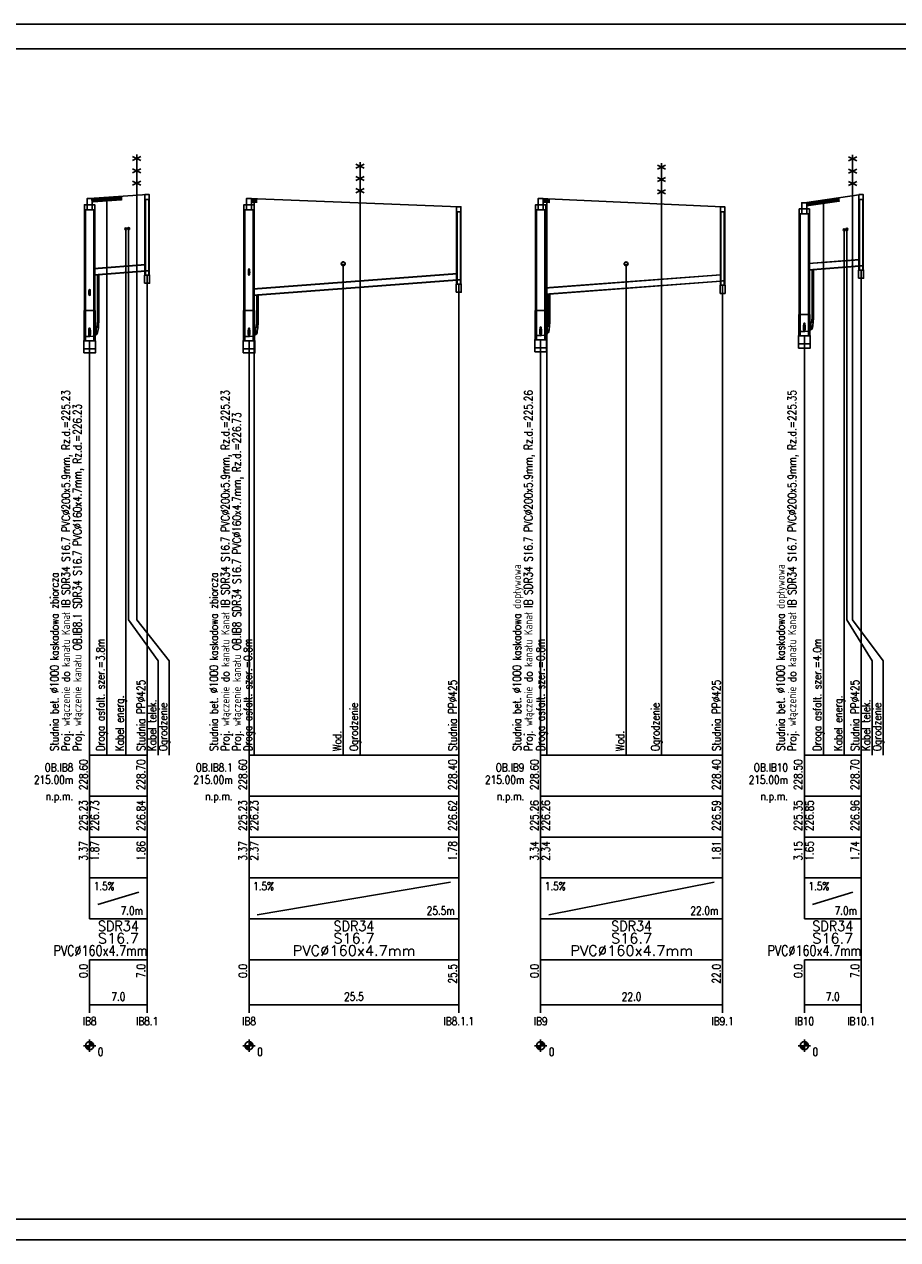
# Model space of a CAD drawing. Header units: metres. Extents: x -25 to 2175, y -3394 to -342.
# Tile 22 of 52: x 1560 to 1774, y -2411 to -2114. Entities that reach past the tile are written whole.
import ezdxf
from ezdxf.enums import TextEntityAlignment as Align

# ---------------------------------------------------------------- set-up
doc = ezdxf.new("R2010")
doc.units = ezdxf.units.M
doc.header["$LTSCALE"] = 0.2
for name, color, linetype in [('Linie_tabeli', 7, 'CONTINUOUS'), ('Pompownia_P8_Armatura', 7, 'CONTINUOUS'), ('Pompownia_P8_Liczby', 7, 'CONTINUOUS'), ('Pompownia_P8_Linie_opisowe', 7, 'CONTINUOUS'), ('Pompownia_P8_Linie_tabeli', 7, 'CONTINUOUS'), ('Pompownia_P8_Odcinki', 7, 'CONTINUOUS'), ('Pompownia_P8_Opis_PZ', 7, 'CONTINUOUS'), ('Pompownia_P8_Opis_uzbr_n', 7, 'CONTINUOUS'), ('Pompownia_P8_Opis_wl', 7, 'CONTINUOUS'), ('Pompownia_P8_Teren_istn', 3, 'CONTINUOUS'), ('Pompownia_P8_Uzbr_nadz', 7, 'CONTINUOUS'), ('Pompownia_P8_Uzbr_podz', 7, 'CONTINUOUS'), ('Pompownia_P8_Wezly', 7, 'CONTINUOUS'), ('warstwa_nr_0', 8, 'CONTINUOUS')]:
    doc.layers.add(name, color=color, linetype=linetype)
doc.styles.get("Standard").update_dxf_attribs({"font": 'simplex.shx'})

msp = doc.modelspace()

# ---------------------------------------------------------------- linework, layer by layer
at = {"layer": 'Linie_tabeli'}
msp.add_lwpolyline([(0.29, -2406.5), (2169.29, -2406.5), (2169.29, -2120.5), (0.29, -2120.5)], close=True, dxfattribs=at)
at = {"layer": 'Pompownia_P8_Armatura'}
for p, q in [((1577.71, -2188.65), (1577.71, -2190.45)), ((1577.98, -2187.3), (1578.34, -2187.3)), ((1616.67, -2188.65), (1616.67, -2190.45)), ((1616.94, -2187.3), (1617.3, -2187.3)), ((1687.94, -2188.4), (1687.94, -2190.2)), ((1688.21, -2187.05), (1688.57, -2187.05)), ((1752.38, -2187.42), (1752.38, -2189.22)), ((1752.65, -2186.07), (1753.01, -2186.07))]:
    msp.add_line(p, q, dxfattribs=at)
for points in [[(1578.01, -2187.3), (1578.01, -2175.67), (1578, -2175.67), (1578, -2187.3)], [(1578.31, -2187.3), (1578.31, -2175.67), (1578.33, -2175.67), (1578.33, -2187.3)], [(1752.68, -2186.07), (1752.68, -2174.44), (1752.67, -2174.44), (1752.67, -2186.07)], [(1752.98, -2186.07), (1752.98, -2174.44), (1753, -2174.44), (1753, -2186.07)], [(1616.97, -2187.3), (1616.97, -2180.67), (1616.96, -2180.67), (1616.96, -2187.3)], [(1617.27, -2187.3), (1617.27, -2180.67), (1617.29, -2180.67), (1617.29, -2187.3)], [(1688.24, -2187.05), (1688.24, -2180.42), (1688.23, -2180.42), (1688.23, -2187.05)], [(1688.54, -2187.05), (1688.54, -2180.42), (1688.56, -2180.42), (1688.56, -2187.05)], [(1577.11, -2188.8), (1577.71, -2188.8), (1577.71, -2188.72), (1577.11, -2188.72)], [(1616.07, -2188.8), (1616.67, -2188.8), (1616.67, -2188.72), (1616.07, -2188.72)], [(1687.34, -2188.55), (1687.94, -2188.55), (1687.94, -2188.47), (1687.34, -2188.47)], [(1751.78, -2187.57), (1752.38, -2187.57), (1752.38, -2187.5), (1751.78, -2187.5)], [(1577.11, -2190.3), (1577.71, -2190.3), (1577.71, -2190.37), (1577.11, -2190.37)], [(1616.07, -2190.3), (1616.67, -2190.3), (1616.67, -2190.37), (1616.07, -2190.37)], [(1687.34, -2190.05), (1687.94, -2190.05), (1687.94, -2190.12), (1687.34, -2190.12)], [(1751.78, -2189.07), (1752.38, -2189.07), (1752.38, -2189.15), (1751.78, -2189.15)]]:
    msp.add_lwpolyline(points, close=True, dxfattribs=at)
for points in [[(1577.71, -2188.8), (1577.76, -2188.78), (1577.8, -2188.72), (1577.85, -2188.63), (1577.89, -2188.51), (1577.92, -2188.36), (1577.95, -2188.18), (1577.98, -2187.98), (1578, -2187.76), (1578.01, -2187.53), (1578.01, -2187.3)], [(1577.71, -2188.72), (1577.76, -2188.71), (1577.8, -2188.65), (1577.84, -2188.57), (1577.88, -2188.45), (1577.91, -2188.31), (1577.94, -2188.14), (1577.97, -2187.94), (1577.98, -2187.74), (1577.99, -2187.52), (1578, -2187.3)], [(1577.71, -2190.3), (1577.81, -2190.26), (1577.9, -2190.15), (1577.98, -2189.97), (1578.06, -2189.72), (1578.14, -2189.42), (1578.2, -2189.06), (1578.25, -2188.66), (1578.28, -2188.22), (1578.3, -2187.77), (1578.31, -2187.3)], [(1577.71, -2190.37), (1577.81, -2190.33), (1577.9, -2190.22), (1577.99, -2190.04), (1578.07, -2189.79), (1578.15, -2189.47), (1578.21, -2189.11), (1578.26, -2188.69), (1578.3, -2188.25), (1578.32, -2187.78), (1578.33, -2187.3)], [(1616.67, -2188.8), (1616.72, -2188.78), (1616.76, -2188.72), (1616.81, -2188.63), (1616.85, -2188.51), (1616.88, -2188.36), (1616.91, -2188.18), (1616.94, -2187.98), (1616.96, -2187.76), (1616.97, -2187.53), (1616.97, -2187.3)], [(1616.67, -2188.72), (1616.71, -2188.71), (1616.76, -2188.65), (1616.8, -2188.57), (1616.84, -2188.45), (1616.87, -2188.31), (1616.9, -2188.14), (1616.92, -2187.94), (1616.94, -2187.74), (1616.95, -2187.52), (1616.96, -2187.3)], [(1616.67, -2190.3), (1616.76, -2190.26), (1616.86, -2190.15), (1616.94, -2189.97), (1617.02, -2189.72), (1617.09, -2189.42), (1617.16, -2189.06), (1617.2, -2188.66), (1617.24, -2188.22), (1617.26, -2187.77), (1617.27, -2187.3)], [(1616.67, -2190.37), (1616.77, -2190.33), (1616.86, -2190.22), (1616.95, -2190.04), (1617.03, -2189.79), (1617.1, -2189.47), (1617.17, -2189.11), (1617.22, -2188.69), (1617.25, -2188.25), (1617.28, -2187.78), (1617.29, -2187.3)], [(1687.94, -2188.55), (1687.99, -2188.53), (1688.04, -2188.48), (1688.08, -2188.39), (1688.12, -2188.26), (1688.15, -2188.11), (1688.19, -2187.93), (1688.21, -2187.73), (1688.23, -2187.51), (1688.24, -2187.28), (1688.24, -2187.05)], [(1687.94, -2188.47), (1687.99, -2188.46), (1688.03, -2188.4), (1688.07, -2188.32), (1688.11, -2188.2), (1688.14, -2188.06), (1688.17, -2187.89), (1688.2, -2187.7), (1688.21, -2187.49), (1688.22, -2187.27), (1688.23, -2187.05)], [(1687.94, -2190.05), (1688.04, -2190.01), (1688.13, -2189.9), (1688.22, -2189.72), (1688.3, -2189.48), (1688.37, -2189.17), (1688.43, -2188.81), (1688.48, -2188.41), (1688.51, -2187.98), (1688.54, -2187.52), (1688.54, -2187.05)], [(1687.94, -2190.12), (1688.04, -2190.09), (1688.13, -2189.97), (1688.22, -2189.79), (1688.3, -2189.54), (1688.38, -2189.22), (1688.44, -2188.86), (1688.49, -2188.45), (1688.53, -2188), (1688.55, -2187.53), (1688.56, -2187.05)], [(1752.38, -2187.57), (1752.43, -2187.55), (1752.48, -2187.5), (1752.52, -2187.41), (1752.56, -2187.28), (1752.6, -2187.13), (1752.63, -2186.95), (1752.65, -2186.75), (1752.67, -2186.53), (1752.68, -2186.31), (1752.68, -2186.07)], [(1752.38, -2187.5), (1752.43, -2187.48), (1752.47, -2187.43), (1752.51, -2187.34), (1752.55, -2187.22), (1752.59, -2187.08), (1752.62, -2186.91), (1752.64, -2186.72), (1752.66, -2186.51), (1752.67, -2186.29), (1752.67, -2186.07)], [(1752.38, -2189.07), (1752.48, -2189.03), (1752.57, -2188.92), (1752.66, -2188.74), (1752.74, -2188.5), (1752.81, -2188.19), (1752.87, -2187.83), (1752.92, -2187.43), (1752.96, -2187), (1752.98, -2186.54), (1752.98, -2186.07)], [(1752.38, -2189.15), (1752.48, -2189.11), (1752.57, -2189), (1752.66, -2188.81), (1752.75, -2188.56), (1752.82, -2188.25), (1752.88, -2187.88), (1752.93, -2187.47), (1752.97, -2187.02), (1752.99, -2186.55), (1753, -2186.07)]]:
    msp.add_lwpolyline(points, dxfattribs=at)
at = {"layer": 'Pompownia_P8_Liczby'}
for p, q in [((1574.61, -2364.1), (1577.61, -2364.1)), ((1575.11, -2364.17), (1577.11, -2364.04)), ((1575.12, -2364.24), (1577.1, -2363.97)), ((1575.13, -2364.31), (1577.09, -2363.9)), ((1575.15, -2364.38), (1577.07, -2363.83)), ((1575.17, -2364.45), (1577.05, -2363.76)), ((1575.2, -2364.51), (1577.03, -2363.7)), ((1575.23, -2364.57), (1576.99, -2363.64)), ((1575.26, -2364.63), (1576.96, -2363.58)), ((1575.3, -2364.69), (1576.92, -2363.52)), ((1575.35, -2364.75), (1576.88, -2363.46)), ((1575.39, -2364.8), (1576.83, -2363.41)), ((1575.44, -2364.85), (1576.78, -2363.36)), ((1575.5, -2364.89), (1576.73, -2363.32)), ((1575.55, -2364.93), (1576.67, -2363.28)), ((1575.61, -2364.97), (1576.61, -2363.24)), ((1575.67, -2365), (1576.55, -2363.21)), ((1575.74, -2365.03), (1576.49, -2363.18)), ((1575.8, -2365.06), (1576.42, -2363.15)), ((1575.87, -2365.08), (1576.35, -2363.13)), ((1575.94, -2365.09), (1576.29, -2363.12)), ((1576.01, -2365.1), (1576.22, -2363.11)), ((1576.08, -2365.1), (1576.15, -2363.11)), ((1576.11, -2362.6), (1576.11, -2365.6)), ((1613.57, -2364.1), (1616.57, -2364.1)), ((1614.07, -2364.17), (1616.07, -2364.04)), ((1614.08, -2364.24), (1616.06, -2363.97)), ((1614.09, -2364.31), (1616.05, -2363.9)), ((1614.11, -2364.38), (1616.03, -2363.83)), ((1614.13, -2364.45), (1616.01, -2363.76)), ((1614.16, -2364.51), (1615.98, -2363.7)), ((1614.19, -2364.57), (1615.95, -2363.64)), ((1614.22, -2364.63), (1615.92, -2363.58)), ((1614.26, -2364.69), (1615.88, -2363.52)), ((1614.3, -2364.75), (1615.84, -2363.46)), ((1614.35, -2364.8), (1615.79, -2363.41)), ((1614.4, -2364.85), (1615.74, -2363.36)), ((1614.45, -2364.89), (1615.69, -2363.32)), ((1614.51, -2364.93), (1615.63, -2363.28)), ((1614.57, -2364.97), (1615.57, -2363.24)), ((1614.63, -2365), (1615.51, -2363.21)), ((1614.7, -2365.03), (1615.44, -2363.18)), ((1614.76, -2365.06), (1615.38, -2363.15)), ((1614.83, -2365.08), (1615.31, -2363.13)), ((1614.9, -2365.09), (1615.24, -2363.12)), ((1614.97, -2365.1), (1615.17, -2363.11)), ((1615.04, -2365.1), (1615.1, -2363.11)), ((1615.07, -2362.6), (1615.07, -2365.6)), ((1684.84, -2364.1), (1687.84, -2364.1)), ((1685.35, -2364.24), (1687.33, -2363.97)), ((1685.35, -2364.17), (1687.34, -2364.04)), ((1685.36, -2364.31), (1687.32, -2363.9)), ((1685.38, -2364.38), (1687.3, -2363.83)), ((1685.4, -2364.45), (1687.28, -2363.76)), ((1685.43, -2364.51), (1687.26, -2363.7)), ((1685.46, -2364.57), (1687.23, -2363.64)), ((1685.49, -2364.63), (1687.19, -2363.58)), ((1685.53, -2364.69), (1687.15, -2363.52)), ((1685.58, -2364.75), (1687.11, -2363.46)), ((1685.62, -2364.8), (1687.06, -2363.41)), ((1685.67, -2364.85), (1687.01, -2363.36)), ((1685.73, -2364.89), (1686.96, -2363.32)), ((1685.78, -2364.93), (1686.9, -2363.28)), ((1685.84, -2364.97), (1686.84, -2363.24)), ((1685.9, -2365), (1686.78, -2363.21)), ((1685.97, -2365.03), (1686.72, -2363.18)), ((1686.03, -2365.06), (1686.65, -2363.15)), ((1686.1, -2365.08), (1686.58, -2363.13)), ((1686.17, -2365.09), (1686.52, -2363.12)), ((1686.24, -2365.1), (1686.45, -2363.11)), ((1686.31, -2365.1), (1686.38, -2363.11)), ((1686.34, -2362.6), (1686.34, -2365.6)), ((1749.28, -2364.1), (1752.28, -2364.1)), ((1749.79, -2364.24), (1751.78, -2363.97)), ((1749.79, -2364.17), (1751.78, -2364.04)), ((1749.81, -2364.31), (1751.76, -2363.9)), ((1749.82, -2364.38), (1751.75, -2363.83)), ((1749.85, -2364.45), (1751.72, -2363.76)), ((1749.87, -2364.51), (1751.7, -2363.7)), ((1749.9, -2364.57), (1751.67, -2363.64)), ((1749.94, -2364.63), (1751.63, -2363.58)), ((1749.98, -2364.69), (1751.59, -2363.52)), ((1750.02, -2364.75), (1751.55, -2363.46)), ((1750.07, -2364.8), (1751.5, -2363.41)), ((1750.12, -2364.85), (1751.45, -2363.36)), ((1750.17, -2364.89), (1751.4, -2363.32)), ((1750.23, -2364.93), (1751.34, -2363.28)), ((1750.28, -2364.97), (1751.28, -2363.24)), ((1750.35, -2365), (1751.22, -2363.21)), ((1750.41, -2365.03), (1751.16, -2363.18)), ((1750.48, -2365.06), (1751.09, -2363.15)), ((1750.54, -2365.08), (1751.03, -2363.13)), ((1750.61, -2365.09), (1750.96, -2363.12)), ((1750.68, -2365.1), (1750.89, -2363.11)), ((1750.75, -2365.1), (1750.82, -2363.11)), ((1750.78, -2362.6), (1750.78, -2365.6))]:
    msp.add_line(p, q, dxfattribs=at)
for centre in [(1576.11, -2364.1), (1615.07, -2364.1), (1686.34, -2364.1), (1750.78, -2364.1)]:
    msp.add_circle(centre, 1, dxfattribs=at)
at = {"layer": 'Pompownia_P8_Linie_opisowe'}
for p, q in [((1642.19, -2153.16), (1642.19, -2293.1)), ((1715.86, -2153.43), (1715.86, -2293.1)), ((1580.29, -2156.81), (1580.29, -2293.1)), ((1616.31, -2157.15), (1616.31, -2293.1)), ((1687.82, -2157.17), (1687.82, -2293.1)), ((1755.42, -2157.44), (1755.42, -2293.1)), ((1584.95, -2164.48), (1584.95, -2293.1)), ((1760.54, -2164.7), (1760.54, -2293.1)), ((1638.09, -2173), (1638.09, -2293.1)), ((1707.22, -2173.04), (1707.22, -2293.1))]:
    msp.add_line(p, q, dxfattribs=at)
for points in [[(1587.63, -2151.29), (1587.63, -2260.06), (1595.57, -2270.06), (1595.57, -2293.1)], [(1762.58, -2151.4), (1762.58, -2260.06), (1770.05, -2270.06), (1770.05, -2293.1)], [(1585.65, -2164.43), (1585.65, -2260.06), (1592.87, -2270.06), (1592.87, -2293.1)], [(1761.18, -2164.6), (1761.18, -2260.06), (1767.35, -2270.06), (1767.35, -2293.1)]]:
    msp.add_lwpolyline(points, dxfattribs=at)
at = {"layer": 'Pompownia_P8_Linie_tabeli'}
for p, q in [((1576.11, -2293.1), (1590.17, -2293.1)), ((1576.11, -2293.1), (1576.11, -2323.1)), ((1576.11, -2293.1), (1576.11, -2333.1)), ((1590.17, -2293.1), (1590.17, -2323.1)), ((1590.17, -2293.1), (1590.17, -2354.1)), ((1615.07, -2293.1), (1666.34, -2293.1)), ((1615.07, -2293.1), (1615.07, -2323.1)), ((1615.07, -2293.1), (1615.07, -2354.1)), ((1666.34, -2293.1), (1666.34, -2323.1)), ((1666.34, -2293.1), (1666.34, -2354.1)), ((1686.34, -2293.1), (1730.78, -2293.1)), ((1686.34, -2293.1), (1686.34, -2323.1)), ((1686.34, -2293.1), (1686.34, -2354.1)), ((1730.78, -2293.1), (1730.78, -2323.1)), ((1730.78, -2293.1), (1730.78, -2354.1)), ((1750.78, -2293.1), (1764.65, -2293.1)), ((1750.78, -2293.1), (1750.78, -2323.1)), ((1750.78, -2293.1), (1750.78, -2333.1)), ((1764.65, -2293.1), (1764.65, -2323.1)), ((1764.65, -2293.1), (1764.65, -2354.1)), ((1576.11, -2303.1), (1590.17, -2303.1)), ((1615.07, -2303.1), (1666.34, -2303.1)), ((1686.34, -2303.1), (1730.78, -2303.1)), ((1750.78, -2303.1), (1764.65, -2303.1)), ((1576.11, -2313.1), (1590.17, -2313.1)), ((1615.07, -2313.1), (1666.34, -2313.1)), ((1686.34, -2313.1), (1730.78, -2313.1)), ((1750.78, -2313.1), (1764.65, -2313.1)), ((1576.11, -2323.1), (1590.17, -2323.1)), ((1576.11, -2323.1), (1576.11, -2333.1)), ((1590.17, -2323.1), (1590.17, -2333.1)), ((1615.07, -2323.1), (1666.34, -2323.1)), ((1615.07, -2323.1), (1615.07, -2333.1)), ((1617.07, -2332.1), (1664.34, -2324.1)), ((1666.34, -2323.1), (1666.34, -2333.1)), ((1686.34, -2323.1), (1730.78, -2323.1)), ((1686.34, -2323.1), (1686.34, -2333.1)), ((1688.34, -2332.1), (1728.78, -2324.1)), ((1730.78, -2323.1), (1730.78, -2333.1)), ((1750.78, -2323.1), (1764.65, -2323.1)), ((1750.78, -2323.1), (1750.78, -2333.1)), ((1764.65, -2323.1), (1764.65, -2333.1)), ((1578.11, -2329.6), (1588.17, -2326.6)), ((1752.78, -2329.6), (1762.65, -2326.6)), ((1576.11, -2333.1), (1590.17, -2333.1)), ((1590.17, -2333.1), (1590.17, -2343.1)), ((1615.07, -2333.1), (1666.34, -2333.1)), ((1666.34, -2333.1), (1666.34, -2343.1)), ((1686.34, -2333.1), (1730.78, -2333.1)), ((1730.78, -2333.1), (1730.78, -2343.1)), ((1750.78, -2333.1), (1764.65, -2333.1)), ((1764.65, -2333.1), (1764.65, -2343.1)), ((1576.11, -2343.1), (1590.17, -2343.1)), ((1576.11, -2343.1), (1576.11, -2356.1)), ((1576.11, -2343.1), (1576.11, -2354.1)), ((1590.17, -2343.1), (1590.17, -2356.1)), ((1615.07, -2343.1), (1666.34, -2343.1)), ((1615.07, -2343.1), (1615.07, -2356.1)), ((1666.34, -2343.1), (1666.34, -2356.1)), ((1686.34, -2343.1), (1730.78, -2343.1)), ((1686.34, -2343.1), (1686.34, -2356.1)), ((1730.78, -2343.1), (1730.78, -2356.1)), ((1750.78, -2343.1), (1764.65, -2343.1)), ((1750.78, -2343.1), (1750.78, -2356.1)), ((1750.78, -2343.1), (1750.78, -2354.1)), ((1764.65, -2343.1), (1764.65, -2356.1)), ((1576.11, -2354.1), (1590.17, -2354.1)), ((1615.07, -2354.1), (1666.34, -2354.1)), ((1686.34, -2354.1), (1730.78, -2354.1)), ((1750.78, -2354.1), (1764.65, -2354.1))]:
    msp.add_line(p, q, dxfattribs=at)
for points in [[(1590.17, -2293.1), (1590.17, -2175.78)], [(1764.65, -2293.1), (1764.65, -2174.56)], [(1666.34, -2293.1), (1666.34, -2177.98)], [(1730.78, -2293.1), (1730.78, -2178.25)], [(1576.11, -2293.1), (1576.11, -2191.82)], [(1615.07, -2293.1), (1615.07, -2191.82)], [(1686.34, -2293.1), (1686.34, -2191.57)], [(1750.78, -2293.1), (1750.78, -2190.6)]]:
    msp.add_lwpolyline(points, dxfattribs=at)
at = {"layer": 'Pompownia_P8_Odcinki'}
for points in [[(1577.11, -2174.22), (1589.75, -2173.27), (1589.75, -2173.22), (1577.11, -2174.17)], [(1751.78, -2172.99), (1764.22, -2172.06), (1764.22, -2172.01), (1751.78, -2172.94)], [(1751.78, -2174.5), (1764.22, -2173.56), (1764.22, -2173.61), (1751.78, -2174.54)], [(1577.11, -2175.72), (1589.75, -2174.78), (1589.75, -2174.82), (1577.11, -2175.77)], [(1616.07, -2179.22), (1665.92, -2175.48), (1665.92, -2175.43), (1616.07, -2179.17)], [(1616.07, -2180.72), (1665.92, -2176.98), (1665.92, -2177.03), (1616.07, -2180.77)], [(1687.34, -2178.97), (1730.36, -2175.74), (1730.36, -2175.69), (1687.34, -2178.92)], [(1687.34, -2180.47), (1730.36, -2177.25), (1730.36, -2177.29), (1687.34, -2180.52)]]:
    msp.add_lwpolyline(points, close=True, dxfattribs=at)
at = {"layer": 'Pompownia_P8_Opis_wl'}
for centre, major_axis in [((1615.07, -2175.04), (0, -0.8)), ((1615.07, -2175.04), (0, -0.753)), ((1576.11, -2180.04), (0, -0.8)), ((1576.11, -2180.04), (0, -0.753)), ((1576.11, -2189.8), (0, -1.1)), ((1576.11, -2189.8), (0, -1)), ((1615.07, -2189.8), (0, -1.1)), ((1615.07, -2189.8), (0, -1)), ((1686.34, -2189.55), (0, -1.1)), ((1686.34, -2189.55), (0, -1)), ((1750.78, -2188.57), (0, -1.1)), ((1750.78, -2188.57), (0, -1))]:
    msp.add_ellipse(centre, major_axis=major_axis, ratio=0.2, dxfattribs=at)
at = {"layer": 'Pompownia_P8_Teren_istn'}
for points in [[(1576.11, -2157.1), (1590.17, -2156.1)], [(1750.78, -2158.1), (1764.65, -2156.1)], [(1615.07, -2157.1), (1666.34, -2159.1)], [(1686.34, -2157.1), (1730.78, -2159.1)]]:
    msp.add_lwpolyline(points, dxfattribs=at)
at = {"layer": 'Pompownia_P8_Uzbr_nadz'}
for p, q in [((1586.63, -2147.79), (1588.63, -2146.79)), ((1586.63, -2146.79), (1588.63, -2147.79)), ((1587.63, -2156.29), (1587.63, -2146.29)), ((1761.58, -2147.9), (1763.58, -2146.9)), ((1761.58, -2146.9), (1763.58, -2147.9)), ((1762.58, -2156.4), (1762.58, -2146.4)), ((1586.63, -2150.79), (1588.63, -2149.79)), ((1586.63, -2149.79), (1588.63, -2150.79)), ((1641.19, -2149.66), (1643.19, -2148.66)), ((1641.19, -2148.66), (1643.19, -2149.66)), ((1642.19, -2158.16), (1642.19, -2148.16)), ((1714.86, -2149.93), (1716.86, -2148.93)), ((1714.86, -2148.93), (1716.86, -2149.93)), ((1715.86, -2158.43), (1715.86, -2148.43)), ((1761.58, -2150.9), (1763.58, -2149.9)), ((1761.58, -2149.9), (1763.58, -2150.9)), ((1586.63, -2153.79), (1588.63, -2152.79)), ((1586.63, -2152.79), (1588.63, -2153.79)), ((1641.19, -2152.66), (1643.19, -2151.66)), ((1641.19, -2151.66), (1643.19, -2152.66)), ((1714.86, -2152.93), (1716.86, -2151.93)), ((1714.86, -2151.93), (1716.86, -2152.93)), ((1761.58, -2153.9), (1763.58, -2152.9)), ((1761.58, -2152.9), (1763.58, -2153.9)), ((1641.19, -2155.66), (1643.19, -2154.66)), ((1641.19, -2154.66), (1643.19, -2155.66)), ((1714.86, -2155.93), (1716.86, -2154.93)), ((1714.86, -2154.93), (1716.86, -2155.93))]:
    msp.add_line(p, q, dxfattribs=at)
for points in [[(1576.49, -2157.58, 1, 1, 0), (1584.09, -2157.04, 1, 1, 0)], [(1615.51, -2157.62, 1, 1, 0), (1617.11, -2157.68, 1, 1, 0)], [(1687.02, -2157.64, 1, 1, 0), (1688.62, -2157.71, 1, 1, 0)], [(1751.42, -2158.51, 1, 1, 0), (1759.42, -2157.36, 1, 1, 0)]]:
    msp.add_lwpolyline(points, format="xyseb", dxfattribs=at)
at = {"layer": 'Pompownia_P8_Uzbr_podz'}
for centre, radius in [((1584.95, -2164.48), 0.25), ((1585.65, -2164.43), 0.25), ((1760.54, -2164.7), 0.25), ((1761.18, -2164.6), 0.25), ((1638.09, -2173), 0.472), ((1638.09, -2173), 0.45), ((1707.22, -2173.04), 0.472), ((1707.22, -2173.04), 0.45)]:
    msp.add_circle(centre, radius, dxfattribs=at)
at = {"layer": 'Pompownia_P8_Wezly'}
for p, q in [((1576.71, -2158.6), (1575.51, -2158.6)), ((1615.67, -2158.6), (1614.47, -2158.6)), ((1686.94, -2158.6), (1685.74, -2158.6)), ((1576.71, -2159.8), (1575.51, -2159.8)), ((1615.67, -2159.8), (1614.47, -2159.8)), ((1686.94, -2159.8), (1685.74, -2159.8)), ((1751.38, -2159.6), (1750.18, -2159.6)), ((1751.38, -2160.8), (1750.18, -2160.8)), ((1577.23, -2184.4), (1574.99, -2184.4)), ((1616.19, -2184.4), (1613.95, -2184.4)), ((1687.46, -2184.4), (1685.22, -2184.4)), ((1751.9, -2185.4), (1749.66, -2185.4))]:
    msp.add_line(p, q, dxfattribs=at)
for points in [[(1589.64, -2157.3), (1590.7, -2157.3), (1590.7, -2156.1), (1589.64, -2156.1)], [(1764.12, -2157.3), (1765.18, -2157.3), (1765.18, -2156.1), (1764.12, -2156.1)], [(1575.51, -2158.6), (1574.86, -2158.6), (1574.86, -2159.8), (1575.51, -2159.8)], [(1575.49, -2158.6), (1576.74, -2158.6), (1576.74, -2157.1), (1575.49, -2157.1)], [(1576.71, -2158.6), (1577.36, -2158.6), (1577.36, -2159.8), (1576.71, -2159.8)], [(1589.64, -2175.78), (1590.7, -2175.78), (1590.7, -2157.3), (1589.64, -2157.3)], [(1589.75, -2175.78), (1590.6, -2175.78), (1590.6, -2157.3), (1589.75, -2157.3)], [(1614.47, -2158.6), (1613.82, -2158.6), (1613.82, -2159.8), (1614.47, -2159.8)], [(1614.45, -2158.6), (1615.69, -2158.6), (1615.69, -2157.1), (1614.45, -2157.1)], [(1615.67, -2158.6), (1616.32, -2158.6), (1616.32, -2159.8), (1615.67, -2159.8)], [(1665.81, -2160.3), (1666.87, -2160.3), (1666.87, -2159.1), (1665.81, -2159.1)], [(1685.74, -2158.6), (1685.09, -2158.6), (1685.09, -2159.8), (1685.74, -2159.8)], [(1685.72, -2158.6), (1686.97, -2158.6), (1686.97, -2157.1), (1685.72, -2157.1)], [(1686.94, -2158.6), (1687.59, -2158.6), (1687.59, -2159.8), (1686.94, -2159.8)], [(1730.25, -2160.3), (1731.32, -2160.3), (1731.32, -2159.1), (1730.25, -2159.1)], [(1750.16, -2159.6), (1751.41, -2159.6), (1751.41, -2158.1), (1750.16, -2158.1)], [(1764.12, -2174.56), (1765.18, -2174.56), (1765.18, -2157.3), (1764.12, -2157.3)], [(1764.22, -2174.56), (1765.07, -2174.56), (1765.07, -2157.3), (1764.22, -2157.3)], [(1575.11, -2184.4), (1574.86, -2184.4), (1574.86, -2159.8), (1575.11, -2159.8)], [(1577.11, -2184.4), (1577.36, -2184.4), (1577.36, -2159.8), (1577.11, -2159.8)], [(1614.07, -2184.4), (1613.82, -2184.4), (1613.82, -2159.8), (1614.07, -2159.8)], [(1616.07, -2184.4), (1616.32, -2184.4), (1616.32, -2159.8), (1616.07, -2159.8)], [(1665.81, -2177.98), (1666.87, -2177.98), (1666.87, -2160.3), (1665.81, -2160.3)], [(1665.92, -2177.98), (1666.77, -2177.98), (1666.77, -2160.3), (1665.92, -2160.3)], [(1685.34, -2184.4), (1685.09, -2184.4), (1685.09, -2159.8), (1685.34, -2159.8)], [(1687.34, -2184.4), (1687.59, -2184.4), (1687.59, -2159.8), (1687.34, -2159.8)], [(1730.25, -2178.25), (1731.32, -2178.25), (1731.32, -2160.3), (1730.25, -2160.3)], [(1730.36, -2178.25), (1731.21, -2178.25), (1731.21, -2160.3), (1730.36, -2160.3)], [(1750.18, -2159.6), (1749.53, -2159.6), (1749.53, -2160.8), (1750.18, -2160.8)], [(1749.78, -2185.4), (1749.53, -2185.4), (1749.53, -2160.8), (1749.78, -2160.8)], [(1751.38, -2159.6), (1752.03, -2159.6), (1752.03, -2160.8), (1751.38, -2160.8)], [(1751.78, -2185.4), (1752.03, -2185.4), (1752.03, -2160.8), (1751.78, -2160.8)], [(1764.65, -2174.56), (1764.22, -2174.56), (1764.22, -2173.56), (1764.65, -2173.53), (1765.07, -2173.53), (1765.07, -2174.56)], [(1589.56, -2177.78), (1590.78, -2177.78), (1590.78, -2175.78), (1589.56, -2175.78)], [(1590.17, -2175.78), (1589.75, -2175.78), (1589.75, -2174.78), (1590.17, -2174.74), (1590.6, -2174.74), (1590.6, -2175.78)], [(1666.34, -2177.98), (1665.92, -2177.98), (1665.92, -2176.98), (1666.34, -2176.95), (1666.77, -2176.95), (1666.77, -2177.98)], [(1764.04, -2176.56), (1765.26, -2176.56), (1765.26, -2174.56), (1764.04, -2174.56)], [(1665.73, -2179.98), (1666.95, -2179.98), (1666.95, -2177.98), (1665.73, -2177.98)], [(1730.17, -2180.25), (1731.4, -2180.25), (1731.4, -2178.25), (1730.17, -2178.25)], [(1730.78, -2178.25), (1730.36, -2178.25), (1730.36, -2177.25), (1730.78, -2177.22), (1731.21, -2177.22), (1731.21, -2178.25)], [(1575.11, -2191.82), (1574.79, -2191.82), (1574.79, -2184.4), (1575.11, -2184.4)], [(1577.11, -2191.82), (1577.43, -2191.82), (1577.43, -2184.4), (1577.11, -2184.4)], [(1614.07, -2191.82), (1613.75, -2191.82), (1613.75, -2184.4), (1614.07, -2184.4)], [(1616.07, -2191.82), (1616.39, -2191.82), (1616.39, -2184.4), (1616.07, -2184.4)], [(1685.34, -2191.57), (1685.02, -2191.57), (1685.02, -2184.4), (1685.34, -2184.4)], [(1687.34, -2191.57), (1687.66, -2191.57), (1687.66, -2184.4), (1687.34, -2184.4)], [(1749.78, -2190.6), (1749.46, -2190.6), (1749.46, -2185.4), (1749.78, -2185.4)], [(1751.78, -2190.6), (1752.1, -2190.6), (1752.1, -2185.4), (1751.78, -2185.4)], [(1574.67, -2193.82), (1577.55, -2193.82), (1577.55, -2191.82), (1574.67, -2191.82)], [(1576.11, -2191.82), (1575.11, -2191.82), (1575.11, -2190.8), (1576.11, -2190.8), (1577.11, -2190.72), (1577.11, -2191.82)], [(1613.63, -2193.82), (1616.51, -2193.82), (1616.51, -2191.82), (1613.63, -2191.82)], [(1615.07, -2191.82), (1614.07, -2191.82), (1614.07, -2190.8), (1615.07, -2190.8), (1616.07, -2190.72), (1616.07, -2191.82)], [(1684.9, -2193.57), (1687.78, -2193.57), (1687.78, -2191.57), (1684.9, -2191.57)], [(1686.34, -2191.57), (1685.34, -2191.57), (1685.34, -2190.55), (1686.34, -2190.55), (1687.34, -2190.47), (1687.34, -2191.57)], [(1749.34, -2192.6), (1752.22, -2192.6), (1752.22, -2190.6), (1749.34, -2190.6)], [(1750.78, -2190.6), (1749.78, -2190.6), (1749.78, -2189.57), (1750.78, -2189.57), (1751.78, -2189.5), (1751.78, -2190.6)], [(1574.67, -2194.82), (1577.55, -2194.82), (1577.55, -2193.82), (1574.67, -2193.82)], [(1613.63, -2194.82), (1616.51, -2194.82), (1616.51, -2193.82), (1613.63, -2193.82)], [(1684.9, -2194.57), (1687.78, -2194.57), (1687.78, -2193.57), (1684.9, -2193.57)], [(1749.34, -2193.6), (1752.22, -2193.6), (1752.22, -2192.6), (1749.34, -2192.6)]]:
    msp.add_lwpolyline(points, close=True, dxfattribs=at)
at = {"layer": 'warstwa_nr_0'}
msp.add_lwpolyline([(-24.71, -2411.5), (2175.29, -2411.5), (2175.29, -2114.5), (-24.71, -2114.5)], close=True, dxfattribs=at)

# ---------------------------------------------------------------- texts
at = {"layer": 'Pompownia_P8_Liczby', "width": 0.8}
for s, p in [('228.60', (1575.61, -2294.1)), ('228.70', (1589.67, -2294.1)), ('228.60', (1614.57, -2294.1)), ('228.40', (1665.84, -2294.1)), ('228.60', (1685.84, -2294.1)), ('228.40', (1730.28, -2294.1)), ('228.50', (1750.28, -2294.1)), ('228.70', (1764.15, -2294.1)), ('225.23', (1575.61, -2304.1)), ('226.73', (1578.36, -2304.1)), ('226.84', (1589.67, -2304.1)), ('225.23', (1614.57, -2304.1)), ('226.23', (1617.32, -2304.1)), ('226.62', (1665.84, -2304.1)), ('225.26', (1685.84, -2304.1)), ('226.26', (1688.59, -2304.1)), ('226.59', (1730.28, -2304.1)), ('225.35', (1750.28, -2304.1)), ('226.85', (1753.03, -2304.1)), ('226.96', (1764.15, -2304.1)), ('3.37', (1575.61, -2314.1)), ('1.87', (1578.36, -2314.1)), ('1.86', (1589.67, -2314.1)), ('3.37', (1614.57, -2314.1)), ('2.37', (1617.32, -2314.1)), ('1.78', (1665.84, -2314.1)), ('3.34', (1685.84, -2314.1)), ('2.34', (1688.59, -2314.1)), ('1.81', (1730.28, -2314.1)), ('3.15', (1750.28, -2314.1)), ('1.65', (1753.03, -2314.1)), ('1.74', (1764.15, -2314.1)), ('0.0', (1575.61, -2344.1)), ('7.0', (1589.67, -2344.1)), ('0.0', (1614.57, -2344.1)), ('25.5', (1665.84, -2344.1)), ('0.0', (1685.84, -2344.1)), ('22.0', (1730.28, -2344.1)), ('0.0', (1750.28, -2344.1)), ('7.0', (1764.15, -2344.1))]:
    msp.add_text(s, height=2, rotation=90, dxfattribs=at).set_placement(p, align=Align.RIGHT)
for s, p in [('1.5%', (1577.11, -2326.1)), ('1.5%', (1616.07, -2326.1)), ('1.5%', (1687.34, -2326.1)), ('1.5%', (1751.78, -2326.1)), ('0', (1578.11, -2366.6)), ('0', (1617.07, -2366.6)), ('0', (1688.34, -2366.6)), ('0', (1752.78, -2366.6))]:
    msp.add_text(s, height=2, dxfattribs=at).set_placement(p)
for s, height, p in [('7.0m', 2, (1589.17, -2332.1)), ('25.5m', 2, (1665.34, -2332.1)), ('22.0m', 2, (1729.78, -2332.1)), ('7.0m', 2, (1763.65, -2332.1)), ('PVC%%c160x4.7mm', 2.5, (1590.17, -2342.1)), ('PVC%%c160x4.7mm', 2.5, (1764.65, -2342.1))]:
    msp.add_text(s, height=height, dxfattribs=at).set_placement(p, align=Align.RIGHT)
at = {"layer": 'Pompownia_P8_Liczby'}
for s, width, p, p2 in [('SDR34', 0.865979, (1578.14, -2336.1), (1588.14, -2336.1)), ('SDR34', 0.865979, (1635.71, -2336.1), (1645.71, -2336.1)), ('SDR34', 0.865979, (1703.56, -2336.1), (1713.56, -2336.1)), ('SDR34', 0.865979, (1752.72, -2336.1), (1762.72, -2336.1)), ('S16.7', 1.05, (1578.14, -2339.1), (1588.14, -2339.1)), ('S16.7', 1.05, (1635.71, -2339.1), (1645.71, -2339.1)), ('S16.7', 1.05, (1703.56, -2339.1), (1713.56, -2339.1)), ('S16.7', 1.05, (1752.72, -2339.1), (1762.72, -2339.1)), ('PVC%%c160x4.7mm', 0.984375, (1625.71, -2342.1), (1655.71, -2342.1)), ('PVC%%c160x4.7mm', 0.984375, (1693.56, -2342.1), (1723.56, -2342.1))]:
    msp.add_text(s, height=2.5, dxfattribs=dict(at, width=width)).set_placement(p, p2, align=Align.FIT)
at = {"layer": 'Pompownia_P8_Liczby', "width": 0.8}
for s, p in [('7.0', (1583.14, -2353.1)), ('25.5', (1640.71, -2353.1)), ('22.0', (1708.56, -2353.1)), ('7.0', (1757.72, -2353.1)), ('IB8', (1576.11, -2359.1)), ('IB8.1', (1590.17, -2359.1)), ('IB8', (1615.07, -2359.1)), ('IB8.1.1', (1666.34, -2359.1)), ('IB9', (1686.34, -2359.1)), ('IB9.1', (1730.78, -2359.1)), ('IB10', (1750.78, -2359.1)), ('IB10.1', (1764.65, -2359.1))]:
    msp.add_text(s, height=2, dxfattribs=at).set_placement(p, align=Align.CENTER)
at = {"layer": 'Pompownia_P8_Linie_tabeli', "width": 0.8}
for s, p in [('OB.IB8', (1572.11, -2297.1)), ('OB.IB8.1', (1611.07, -2297.1)), ('OB.IB9', (1682.34, -2297.1)), ('OB.IB10', (1746.78, -2297.1)), ('215.00m', (1572.11, -2300.1)), ('215.00m', (1611.07, -2300.1)), ('215.00m', (1682.34, -2300.1)), ('215.00m', (1746.78, -2300.1)), ('n.p.m.', (1572.11, -2304.1)), ('n.p.m.', (1611.07, -2304.1)), ('n.p.m.', (1682.34, -2304.1)), ('n.p.m.', (1746.78, -2304.1))]:
    msp.add_text(s, height=2, dxfattribs=at).set_placement(p, align=Align.RIGHT)
at = {"layer": 'Pompownia_P8_Opis_PZ', "width": 0.8}
for s, p in [('Studnia bet. %%c1000 kaskadowa dopływowa', (1681.54, -2292.1)), ('Studnia bet. %%c1000 kaskadowa dopływowa', (1745.98, -2292.1)), ('Studnia bet. %%c1000 kaskadowa zbiorcza', (1568.51, -2292.1)), ('Studnia bet. %%c1000 kaskadowa zbiorcza', (1607.47, -2292.1)), ('Studnia PP%%c425', (1589.67, -2292.1)), ('Studnia PP%%c425', (1665.84, -2292.1)), ('Studnia PP%%c425', (1730.28, -2292.1)), ('Studnia PP%%c425', (1764.15, -2292.1))]:
    msp.add_text(s, height=2, rotation=90, dxfattribs=at).set_placement(p)
at = {"layer": 'Pompownia_P8_Opis_uzbr_n', "width": 0.8}
for s, p in [('Droga asfalt. szer.=3.8m', (1579.79, -2292.1)), ('Droga asfalt. szer.=0.8m', (1615.81, -2292.1)), ('Droga asfalt. szer.=0.8m', (1687.32, -2292.1)), ('Droga asfalt. szer.=4.0m', (1754.92, -2292.1)), ('Kabel energ.', (1584.45, -2292.1)), ('Kabel telek.', (1592.37, -2292.1)), ('Ogrodzenie', (1595.07, -2292.1)), ('Ogrodzenie', (1641.69, -2292.1)), ('Ogrodzenie', (1715.36, -2292.1)), ('Kabel energ.', (1760.04, -2292.1)), ('Kabel telek.', (1766.85, -2292.1)), ('Ogrodzenie', (1769.55, -2292.1)), ('Wod.', (1637.59, -2292.1)), ('Wod.', (1706.72, -2292.1))]:
    msp.add_text(s, height=2, rotation=90, dxfattribs=at).set_placement(p)
at = {"layer": 'Pompownia_P8_Opis_wl', "width": 0.8}
for s, p in [('Proj. włączenie do kanału Kanał IB SDR34 S16.7 PVC%%c200x5.9mm, Rz.d.=225.23', (1571.31, -2292.1)), ('Proj. włączenie do kanału Kanał IB SDR34 S16.7 PVC%%c200x5.9mm, Rz.d.=225.23', (1610.27, -2292.1)), ('Proj. włączenie do kanału Kanał IB SDR34 S16.7 PVC%%c200x5.9mm, Rz.d.=225.26', (1684.34, -2292.1)), ('Proj. włączenie do kanału Kanał IB SDR34 S16.7 PVC%%c200x5.9mm, Rz.d.=225.35', (1748.78, -2292.1)), ('Proj. włączenie kanału OB.IB8.1 SDR34 S16.7 PVC%%c160x4.7mm, Rz.d.=226.23', (1574.11, -2292.1)), ('Proj. włączenie kanału OB.IB8 SDR34 S16.7 PVC%%c160x4.7mm, Rz.d.=226.73', (1613.07, -2292.1))]:
    msp.add_text(s, height=2, rotation=90, dxfattribs=at).set_placement(p)

doc.saveas('drawing.dxf')
